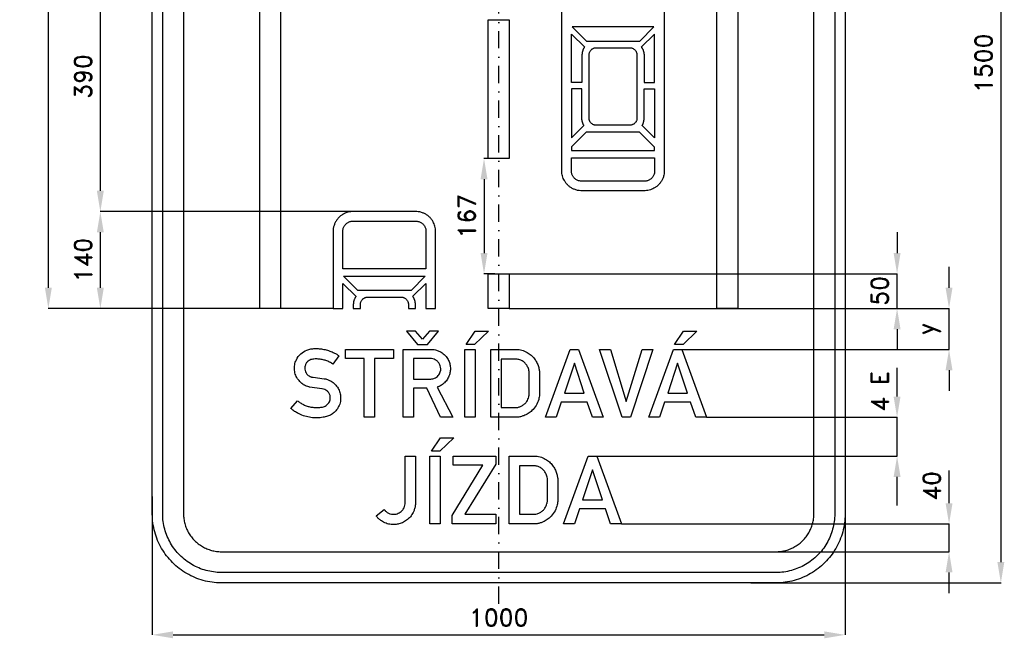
# Model space of a CAD drawing. Header units: millimetres. Extents: x -691 to 730, y -830 to 942.
# Tile 1 of 2: x -691 to 730, y -830 to 63. Entities that reach past the tile are written whole.
import ezdxf

# ---------------------------------------------------------------- set-up
doc = ezdxf.new("R2010")
doc.units = ezdxf.units.MM
doc.header["$LTSCALE"] = 5
doc.linetypes.add('ČERCHOVANÁX2', pattern=[2, 1, -0.5, 0, -0.5])
doc.layers.add('Kóty', color=2, linetype='Continuous')
doc.layers.add('Značka', color=7, linetype='Continuous')
doc.styles.get("Standard").update_dxf_attribs({"font": 'romand.shx', "height": 25})
doc.dimstyles.get("Standard").update_dxf_attribs({"dimtxt": 25, "dimasz": 30, "dimexe": 0.18, "dimexo": 0.0625, "dimgap": 12.5, "dimtad": 1, "dimdec": 0, "dimzin": 0, "dimdsep": 46, "dimtxsty": 'Standard', "dimcen": 0.09, "dimadec": 0, "dimazin": 0, "dimtfac": 1, "dimtdec": 0, "dimtofl": 0, "dimtmove": 0, "dimatfit": 3, "dimfxl": 1, "dimtolj": 1, "dimtzin": 0, "dimarcsym": 0})

# ---------------------------------------------------------------- blocks, each defined once
blk = doc.blocks.new('*D0')
at = {"layer": 'Defpoints', "color": 0, "transparency": 16777216}
for p in [(-500, -625.3), (500, -631.7), (500, -825)]:
    blk.add_point(p, dxfattribs=at)
at = {"layer": 'Kóty', "color": 0, "lineweight": -2, "transparency": 16777216}
for p, q in [((-500, -625.4), (-500, -825.2)), ((500, -631.8), (500, -825.2)), ((-470, -825), (470, -825))]:
    blk.add_line(p, q, dxfattribs=at)
at = {"layer": 'Kóty', "color": 0, "transparency": 16777216}
for points in [[(-470, -820), (-470, -830), (-500, -825)], [(470, -820), (470, -830), (500, -825)]]:
    blk.add_solid(points, dxfattribs=at)
at = {"layer": 'Kóty', "color": 0, "transparency": 16777216, "insert": (0, -800), "char_height": 25, "attachment_point": 5}
blk.add_mtext('\\A1;1000', dxfattribs=at)
blk = doc.blocks.new('*D2')
at = {"layer": 'Defpoints', "color": 0, "transparency": 16777216}
for p in [(-650, 646), (-345, 646), (-345, -354)]:
    blk.add_point(p, dxfattribs=at)
at = {"layer": 'Kóty', "color": 0, "lineweight": -2, "transparency": 16777216}
for p, q in [((-345.0625, 646), (-650.18, 646)), ((-650, -324), (-650, 616)), ((-345.0625, -354), (-650.18, -354))]:
    blk.add_line(p, q, dxfattribs=at)
at = {"layer": 'Kóty', "color": 0, "transparency": 16777216}
for points in [[(-655, 616), (-645, 616), (-650, 646)], [(-655, -324), (-645, -324), (-650, -354)]]:
    blk.add_solid(points, dxfattribs=at)
at = {"layer": 'Kóty', "color": 0, "transparency": 16777216, "insert": (-675, 146), "char_height": 25, "attachment_point": 5, "rotation": 90}
blk.add_mtext('\\A1;1000', dxfattribs=at)
blk = doc.blocks.new('*D4')
at = {"layer": 'Defpoints', "color": 0, "transparency": 16777216}
for p in [(-575, -214), (-199.1, -214), (-238.9, -354)]:
    blk.add_point(p, dxfattribs=at)
at = {"layer": 'Kóty', "color": 0, "lineweight": -2, "transparency": 16777216}
for p, q in [((-199.1, -214), (-575.2, -214)), ((-575, -324), (-575, -244)), ((-239, -354), (-575.2, -354))]:
    blk.add_line(p, q, dxfattribs=at)
at = {"layer": 'Kóty', "color": 0, "transparency": 16777216}
for points in [[(-580, -244), (-570, -244), (-575, -214)], [(-580, -324), (-570, -324), (-575, -354)]]:
    blk.add_solid(points, dxfattribs=at)
at = {"layer": 'Kóty', "color": 0, "transparency": 16777216, "insert": (-600, -284), "char_height": 25, "attachment_point": 5, "rotation": 90}
blk.add_mtext('\\A1;140', dxfattribs=at)
blk = doc.blocks.new('*D7')
at = {"layer": 'Defpoints', "color": 0, "transparency": 16777216}
for p in [(345, -354), (264.5, -413), (650, -413)]:
    blk.add_point(p, dxfattribs=at)
at = {"layer": 'Kóty', "color": 0, "lineweight": -2, "transparency": 16777216}
for p, q in [((650, -324), (650, -294)), ((345.1, -354), (650.2, -354)), ((264.6, -413), (650.2, -413)), ((650, -443), (650, -473))]:
    blk.add_line(p, q, dxfattribs=at)
at = {"layer": 'Kóty', "color": 0, "transparency": 16777216}
for points in [[(645, -324), (655, -324), (650, -354)], [(645, -443), (655, -443), (650, -413)]]:
    blk.add_solid(points, dxfattribs=at)
at = {"layer": 'Kóty', "color": 0, "transparency": 16777216, "insert": (620.8, -383.5), "char_height": 25, "attachment_point": 5, "rotation": 90}
blk.add_mtext('\\A1;y', dxfattribs=at)
blk = doc.blocks.new('*D11')
at = {"layer": 'Defpoints', "color": 0, "transparency": 16777216}
for p in [(-5.3, -137.3), (-21.2, -304), (-5.3, -304)]:
    blk.add_point(p, dxfattribs=at)
at = {"layer": 'Kóty', "color": 0, "lineweight": -2, "transparency": 16777216}
for p, q in [((-5.4, -137.3), (-21.4, -137.3)), ((-21.2, -167.3), (-21.2, -274)), ((-5.4, -304), (-21.4, -304))]:
    blk.add_line(p, q, dxfattribs=at)
at = {"layer": 'Kóty', "color": 0, "transparency": 16777216}
for points in [[(-26.2, -167.3), (-16.2, -167.3), (-21.2, -137.3)], [(-26.2, -274), (-16.2, -274), (-21.2, -304)]]:
    blk.add_solid(points, dxfattribs=at)
at = {"layer": 'Kóty', "color": 0, "transparency": 16777216, "insert": (-46.2, -220.7), "char_height": 25, "attachment_point": 5, "rotation": 90}
blk.add_mtext('\\A1;167', dxfattribs=at)
blk = doc.blocks.new('*D13')
at = {"layer": 'Defpoints', "color": 0, "transparency": 16777216}
for p in [(-575, 176), (-199.1, 176), (-199.1, -214)]:
    blk.add_point(p, dxfattribs=at)
at = {"layer": 'Kóty', "color": 0, "lineweight": -2, "transparency": 16777216}
for p, q in [((-199.1, 176), (-575.2, 176)), ((-575, -184), (-575, 146)), ((-199.1, -214), (-575.2, -214))]:
    blk.add_line(p, q, dxfattribs=at)
at = {"layer": 'Kóty', "color": 0, "transparency": 16777216}
for points in [[(-580, 146), (-570, 146), (-575, 176)], [(-580, -184), (-570, -184), (-575, -214)]]:
    blk.add_solid(points, dxfattribs=at)
at = {"layer": 'Kóty', "color": 0, "transparency": 16777216, "insert": (-600, -19), "char_height": 25, "attachment_point": 5, "rotation": 90}
blk.add_mtext('\\A1;390', dxfattribs=at)
blk = doc.blocks.new('*D15')
at = {"layer": 'Defpoints', "color": 0, "transparency": 16777216}
for p in [(345, 750), (364, -750), (724.8, -750)]:
    blk.add_point(p, dxfattribs=at)
at = {"layer": 'Kóty', "color": 0, "lineweight": -2, "transparency": 16777216}
for p, q in [((345.1, 750), (725, 750)), ((724.8, 720), (724.8, -720)), ((364, -750), (725, -750))]:
    blk.add_line(p, q, dxfattribs=at)
at = {"layer": 'Kóty', "color": 0, "transparency": 16777216}
for points in [[(719.8, 720), (729.8, 720), (724.8, 750)], [(719.8, -720), (729.8, -720), (724.8, -750)]]:
    blk.add_solid(points, dxfattribs=at)
at = {"layer": 'Kóty', "color": 0, "transparency": 16777216, "insert": (699.8, 0), "char_height": 25, "attachment_point": 5, "rotation": 90}
blk.add_mtext('\\A1;1500', dxfattribs=at)

msp = doc.modelspace()

# ---------------------------------------------------------------- linework, layer by layer
at = {"layer": 'Kóty'}
for p, q in [((575, -244), (575, -274)), ((15.1, -304), (575.2, -304)), ((15.1, -354), (575.2, -354)), ((575, -384), (575, -414)), ((575, -481), (575, -439.8)), ((300.1, -511), (575.2, -511)), ((141.7, -567), (575.2, -567)), ((650, -635), (650, -587.8)), ((575, -638.2), (575, -597)), ((177.2, -665), (650.2, -665)), ((370.2, -705), (650.2, -705)), ((650, -765), (650, -735))]:
    msp.add_line(p, q, dxfattribs=at)
for points in [[(575.2, -354), (575, -304)], [(650, -413), (650, -354)], [(575, -567), (575, -511)], [(650, -705), (650, -665)]]:
    msp.add_lwpolyline(points, dxfattribs=at)
for points in [[(570, -274), (580, -274), (575, -304)], [(570, -384), (580, -384), (575, -354)], [(570, -481), (580, -481), (575, -511)], [(570, -597), (580, -597), (575, -567)], [(645, -635), (655, -635), (650, -665)], [(645, -735), (655, -735), (650, -705)]]:
    msp.add_solid(points, dxfattribs=at)
at = {"layer": 'Značka', "color": 6, "linetype": 'ČERCHOVANÁX2', "ltscale": 5}
msp.add_lwpolyline([(0, -780), (0, 780)], dxfattribs=at)
at = {"layer": 'Značka', "color": 3}
for points in [[(-400, -750), (-400.4, -750), (-400.8, -750, -0.03218), (-413.7, -749.1, -0.035443), (-426.4, -746.5, -0.036267), (-438.7, -742.3, -0.034421), (-450.2, -736.5, -0.033721), (-461, -729.3, -0.034085), (-470.7, -720.7, -0.034209), (-479.3, -711, -0.034229), (-486.5, -700.2, -0.034044), (-492.3, -688.7, -0.033412), (-496.5, -676.4, -0.034127), (-499.1, -663.7, -0.036745), (-500, -650.8), (-500, -650.4), (-500, -650), (-500, 650)], [(-400, -735), (-400.3, -735), (-400.7, -735, -0.03218), (-411.6, -734.2, -0.035443), (-422.4, -732, -0.036267), (-432.9, -728.5, -0.034421), (-442.7, -723.5, -0.033721), (-451.9, -717.4, -0.034085), (-460.1, -710.1, -0.034209), (-467.4, -701.9, -0.034229), (-473.5, -692.7, -0.034044), (-478.4, -682.9, -0.033412), (-482, -672.4, -0.034127), (-484.3, -661.6, -0.036745), (-485, -650.7), (-485, -650.3), (-485, -650), (-485, 650)], [(-455, 650), (-455, -650), (-455, -650.2), (-455, -650.4, 0.03218), (-454.5, -657.5, 0.035443), (-453.1, -664.5, 0.036267), (-450.8, -671.3, 0.034421), (-447.6, -677.6, 0.033721), (-443.6, -683.6, 0.034085), (-438.9, -688.9, 0.034209), (-433.6, -693.6, 0.034229), (-427.6, -697.6, 0.034044), (-421.3, -700.7, 0.033412), (-414.5, -703.1, 0.034127), (-407.5, -704.5, 0.036745), (-400.4, -705), (-400.2, -705), (-400, -705)], [(500, 650), (500, -650), (500, -650.4), (500, -650.8, -0.03218), (499.1, -663.7, -0.035443), (496.5, -676.4, -0.036267), (492.3, -688.7, -0.034421), (486.5, -700.2, -0.033721), (479.3, -711, -0.034085), (470.7, -720.7, -0.034209), (461, -729.3, -0.034229), (450.2, -736.5, -0.034044), (438.7, -742.3, -0.033412), (426.4, -746.5, -0.034127), (413.7, -749.1, -0.036745), (400.8, -750), (400.4, -750), (400, -750), (-400, -750)], [(-400, -705), (400, -705), (400.2, -705), (400.4, -705, 0.03218), (407.5, -704.5, 0.035443), (414.5, -703.1, 0.036267), (421.3, -700.8, 0.034421), (427.6, -697.6, 0.033721), (433.6, -693.6, 0.034085), (438.9, -688.9, 0.034209), (443.6, -683.6, 0.034229), (447.6, -677.6, 0.034044), (450.7, -671.3, 0.033412), (453.1, -664.5, 0.034127), (454.5, -657.5, 0.036745), (455, -650.4), (455, -650.2), (455, -650), (455, 650)], [(485, 650), (485, -650), (485, -650.3), (485, -650.7, -0.03218), (484.2, -661.6, -0.035443), (482, -672.4, -0.036267), (478.5, -682.9, -0.034421), (473.5, -692.7, -0.033721), (467.4, -701.9, -0.034085), (460.1, -710.1, -0.034209), (451.9, -717.4, -0.034229), (442.7, -723.5, -0.034044), (432.9, -728.4, -0.033412), (422.4, -732, -0.034127), (411.6, -734.3, -0.036745), (400.7, -735), (400.3, -735), (400, -735), (-400, -735)], [(238.9, 117.6), (238.9, -155.6), (238.9, -156.3, -0.004863), (238.9, -157, -0.044003), (238.3, -161.7, -0.046211), (236.8, -166.2, -0.043128), (234.8, -170.2, -0.040583), (232.2, -173.7, -0.039562), (229.2, -176.9, -0.040481), (225.6, -179.5, -0.032762), (222.5, -181.2, -0.03141), (219.2, -182.5, -0.035318), (215.4, -183.5, -0.039642), (211.6, -184, -0.005753), (210.9, -184), (210.2, -184), (119.8, -184), (119.1, -184, -0.004743), (118.4, -184, -0.043033), (113.7, -183.4, -0.045318), (109.1, -181.9, -0.042391), (105.1, -180, -0.040302), (101.5, -177.4, -0.03948), (98.3, -174.4, -0.040834), (95.7, -170.9, -0.033169), (93.9, -167.8, -0.032013), (92.6, -164.5, -0.036066), (91.6, -160.8, -0.040533), (91.1, -157, -0.005891), (91.1, -156.3), (91.1, -155.6), (91.1, 117.6)], [(105, 42), (124.1, 23.5), (124, 23.4), (123.9, 23.2, 0.013343), (123.2, 22.3, 0.014881), (122.6, 21.3, 0.015422), (122.1, 20.3, 0.015274), (121.6, 19.2, 0.016106), (121.2, 18.1, 0.016441), (120.9, 16.9, 0.013583), (120.6, 16, 0.012632), (120.4, 15, 0.014238), (120.3, 13.8, 0.015292), (120.2, 12.7), (120.1, 12.5), (120.1, 12.3), (120.1, -27.8), (105, -27.8), (105, 42)], [(225, 42), (205.8, 23.5), (205.9, 23.4), (206, 23.2, -0.0153), (206.7, 22.3, -0.016507), (207.3, 21.3, -0.016502), (207.8, 20.3, -0.015828), (208.3, 19.2, -0.016143), (208.7, 18.1, -0.015967), (209.1, 16.9, -0.012878), (209.3, 16, -0.011726), (209.5, 15, -0.012919), (209.7, 13.8, -0.01358), (209.8, 12.7), (209.9, 12.5), (209.9, 12.3), (209.9, -27.8), (225, -27.8), (225, 42)], [(140.6, 22.4), (189.4, 22.4), (189.6, 22.4), (189.9, 22.4, -0.044578), (191.6, 22.2, -0.046464), (193.2, 21.6, -0.043311), (194.6, 20.9, -0.0405), (195.9, 20, -0.039431), (197, 18.9, -0.040236), (198, 17.6, -0.032565), (198.6, 16.4, -0.031211), (199.1, 15.2, -0.03513), (199.5, 13.9, -0.039504), (199.6, 12.5), (199.6, 12.2), (199.6, 12), (199.6, -79), (199.6, -79.2), (199.6, -79.5, -0.043012), (199.4, -81.2, -0.045585), (198.9, -82.9, -0.042604), (198.2, -84.3, -0.040519), (197.2, -85.6, -0.039599), (196.1, -86.8, -0.04085), (194.9, -87.7, -0.033095), (193.8, -88.3, -0.031875), (192.6, -88.8, -0.035842), (191.3, -89.2, -0.040277), (189.9, -89.3), (189.6, -89.3), (189.4, -89.3), (140.6, -89.3), (140.4, -89.3), (140.1, -89.3, -0.043732), (138.4, -89.1, -0.045948), (136.8, -88.6, -0.042983), (135.4, -87.9, -0.040581), (134.1, -87, -0.039677), (133, -85.9, -0.040653), (132, -84.6, -0.032962), (131.4, -83.5, -0.03156), (130.9, -82.3, -0.035478), (130.5, -80.9, -0.039615), (130.4, -79.5), (130.4, -79.2), (130.4, -79), (130.4, 12), (130.4, 12.2), (130.4, 12.5, -0.042872), (130.6, 14.2, -0.045057), (131.1, 15.8, -0.042111), (131.8, 17.3, -0.040085), (132.8, 18.6, -0.039282), (133.9, 19.8, -0.040815), (135.1, 20.7, -0.033188), (136.2, 21.4, -0.032197), (137.4, 21.9, -0.036341), (138.7, 22.2, -0.041072), (140.1, 22.4), (140.4, 22.4), (140.6, 22.4)], [(105, -107.6), (122.9, -89.7), (122.9, -89.6), (122.8, -89.5, -0.010003), (122.3, -88.6, -0.011951), (121.9, -87.7, -0.012581), (121.5, -86.8, -0.012946), (121.2, -85.9, -0.013755), (120.9, -84.9, -0.01436), (120.6, -83.9, -0.011853), (120.4, -83.1, -0.01112), (120.3, -82.3, -0.012487), (120.2, -81.4, -0.013426), (120.1, -80.4), (120.1, -80.3), (120.1, -80.1), (120.1, -36.8), (105, -36.8), (105, -107.6)], [(225, -107.6), (207.1, -89.7), (207.1, -89.6), (207.2, -89.5, 0.011164), (207.7, -88.6, 0.012692), (208.1, -87.7, 0.012835), (208.5, -86.8, 0.012703), (208.8, -85.9, 0.013035), (209.1, -84.9, 0.013142), (209.3, -83.9, 0.010586), (209.5, -83.1, 0.009713), (209.7, -82.3, 0.010658), (209.8, -81.4, 0.011208), (209.8, -80.4), (209.9, -80.3), (209.9, -80.1), (209.9, -36.8), (225, -36.8), (225, -107.6)], [(225, -136.5), (225, -155.6), (225, -155.9), (225, -156.3, -0.044082), (224.7, -158.7, -0.046508), (224, -161.1, -0.043372), (222.9, -163.1, -0.04078), (221.6, -165, -0.039668), (220, -166.6, -0.04046), (218.2, -167.9, -0.032667), (216.6, -168.8, -0.031243), (214.8, -169.5, -0.035071), (212.9, -170, -0.03934), (210.9, -170.2), (210.5, -170.2), (210.2, -170.2), (119.8, -170.2), (119.5, -170.2), (119.1, -170.2, -0.04237), (116.6, -169.9, -0.045272), (114.2, -169.2, -0.042464), (112.2, -168.2, -0.040701), (110.3, -166.9, -0.03991), (108.7, -165.3, -0.041225), (107.3, -163.5, -0.03343), (106.4, -161.9, -0.032083), (105.7, -160.2, -0.035999), (105.2, -158.3, -0.040086), (105, -156.3), (105, -155.9), (105, -155.6), (105, -136.5), (225, -136.5)], [(-130.4, -354), (-120.1, -354), (-120.1, -347.7), (-120.1, -347.5), (-120.2, -347.3, 0.012128), (-120.3, -346.2, 0.013525), (-120.5, -345, 0.012627), (-120.7, -344, 0.012696), (-120.9, -343.1, 0.015514), (-121.3, -341.9, 0.016496), (-121.7, -340.8, 0.015947), (-122.2, -339.7, 0.015408), (-122.7, -338.7, 0.015967), (-123.3, -337.7, 0.017158), (-124, -336.8), (-124.1, -336.6), (-124.2, -336.5), (-105, -318), (-105, -354), (-91.1, -354), (-91.1, -242.4), (-91.1, -241.7, 0.004898), (-91.1, -241, 0.036136), (-91.6, -237.2, 0.037618), (-92.6, -233.5, 0.034583), (-93.9, -230.2, 0.03277), (-95.7, -227.1, 0.039577), (-98.3, -223.6, 0.040308), (-101.5, -220.6, 0.040633), (-105.1, -218, 0.039393), (-109.1, -216.1, 0.043644), (-113.7, -214.6, 0.048547), (-118.4, -214, 0.005739), (-119.1, -214), (-119.8, -214), (-210.2, -214), (-210.9, -214, 0.004781), (-211.6, -214, 0.03534), (-215.4, -214.5, 0.036842), (-219.2, -215.5, 0.033925), (-222.5, -216.8, 0.03236), (-225.6, -218.5, 0.03925), (-229.2, -221.1, 0.040414), (-232.2, -224.3, 0.040912), (-234.8, -227.8, 0.04007), (-236.8, -231.8, 0.044511), (-238.3, -236.3, 0.049639), (-238.9, -241, 0.005881), (-238.9, -241.7), (-238.9, -242.4), (-238.9, -354), (-225, -354), (-225, -318), (-205.9, -336.5), (-206, -336.6), (-206.1, -336.8, 0.013343), (-206.8, -337.7, 0.014881), (-207.4, -338.7, 0.015422), (-207.9, -339.7, 0.015274), (-208.4, -340.8, 0.016106), (-208.8, -341.9, 0.016441), (-209.1, -343.1, 0.013583), (-209.4, -344, 0.012632), (-209.6, -345, 0.014238), (-209.7, -346.2, 0.015292), (-209.8, -347.3), (-209.9, -347.5), (-209.9, -347.7), (-209.9, -354), (-199.6, -354), (-199.6, -348), (-199.6, -347.8), (-199.6, -347.5, -0.042872), (-199.4, -345.8, -0.045057), (-198.9, -344.2, -0.042111), (-198.2, -342.7, -0.040085), (-197.2, -341.4, -0.039282), (-196.1, -340.2, -0.040815), (-194.9, -339.3, -0.033188), (-193.8, -338.6, -0.032197), (-192.6, -338.1, -0.036341), (-191.3, -337.8, -0.041072), (-189.9, -337.6), (-189.6, -337.6), (-189.4, -337.6), (-140.6, -337.6), (-140.4, -337.6), (-140.1, -337.6, -0.044578), (-138.4, -337.8, -0.046464), (-136.8, -338.4, -0.043311), (-135.4, -339.1, -0.0405), (-134.1, -340, -0.039431), (-133, -341.1, -0.040236), (-132, -342.4, -0.032565), (-131.4, -343.6, -0.031211), (-130.9, -344.8, -0.03513), (-130.5, -346.1, -0.039504), (-130.4, -347.5), (-130.4, -347.8), (-130.4, -348), (-130.4, -354)], [(-210.2, -227.9), (-119.8, -227.9), (-119.5, -227.9), (-119.1, -227.9, -0.042711), (-116.7, -228.2, -0.045029), (-114.3, -228.9, -0.042207), (-112.2, -229.9, -0.040278), (-110.4, -231.2, -0.039562), (-108.7, -232.8, -0.041009), (-107.3, -234.6, -0.033366), (-106.4, -236.2, -0.032193), (-105.7, -237.9, -0.036264), (-105.2, -239.8, -0.040599), (-105, -241.8), (-105, -242.2), (-105, -242.5), (-105, -296.8), (-225, -296.8), (-225, -242.5), (-225, -242.2), (-225, -241.8, -0.043548), (-224.7, -239.4, -0.046274), (-224, -237, -0.043318), (-223, -235, -0.041), (-221.6, -233.1, -0.040022), (-220, -231.5, -0.040806), (-218.2, -230.2, -0.032981), (-216.6, -229.3, -0.031385), (-214.9, -228.6, -0.035145), (-212.9, -228.1, -0.039005), (-210.9, -227.9), (-210.5, -227.9), (-210.2, -227.9)], [(-290.4, -487), (-289.5, -487.7, 0.007146), (-288.5, -488.5, 0.039105), (-284.1, -491.5, 0.03209), (-279.2, -493.8, 0.032647), (-273.9, -495.6, 0.039896), (-268.5, -496.6, 0.024479), (-264.8, -496.9, 0.014325), (-261.1, -496.9, 0.035313), (-255.6, -496.4, 0.084147), (-250.4, -494.7, 0.055203), (-248, -493.1, 0.056034), (-246, -491.1, 0.057314), (-244.4, -488.7, 0.056922), (-243.5, -485.9, 0.062824), (-243.1, -482.8, 0.064424), (-243.5, -479.7, 0.085854), (-245.2, -475.7, 0.089189), (-248.1, -472.6, 0.071823), (-251.2, -470.8, 0.059294), (-254.6, -469.9), (-255, -469.8), (-255.4, -469.7), (-272.5, -467.5), (-273.2, -467.3), (-273.9, -467.1, -0.017778), (-277.2, -466, -0.032306), (-280.4, -464.6, -0.062182), (-285.2, -461.3, -0.055276), (-289.1, -456.9, -0.068824), (-292.9, -450.3, -0.072897), (-294.7, -442.9, -0.074666), (-294.5, -435.3, -0.072256), (-292.1, -428, -0.094608), (-285.8, -419.5, -0.103596), (-277, -414, -0.055209), (-271.4, -412.4, -0.035098), (-265.5, -411.8, -0.029411), (-259, -412, -0.03064), (-252.5, -412.9, -0.032941), (-245.5, -414.7, -0.029913), (-238.8, -417.4, -0.019581), (-235.4, -419.1, -0.02893), (-232.1, -421.1, -0.005151), (-231.5, -421.6), (-230.9, -422.1), (-239.3, -434.1), (-240.4, -433.4, 0.005151), (-241.5, -432.8, 0.031826), (-246.7, -430.2, 0.03548), (-252.1, -428.3, 0.037911), (-257.7, -427.1, 0.035614), (-263.5, -426.8, 0.056956), (-269.7, -427.4, 0.118691), (-275, -429.9, 0.089578), (-277.8, -432.9, 0.077146), (-279.4, -436.7, 0.050958), (-279.9, -439.2, 0.055003), (-279.8, -441.7, 0.076568), (-278.8, -445.3, 0.070203), (-276.8, -448.5, 0.053208), (-274.9, -450.5, 0.05742), (-272.6, -451.9, 0.030575), (-271.3, -452.5, 0.032971), (-270, -452.9, 0.019623), (-269, -453.1, 0.006516), (-268, -453.2), (-251.8, -455.3), (-251.3, -455.4, -0.005717), (-250.7, -455.5, -0.057684), (-246.2, -456.7, -0.045358), (-241.9, -458.9, -0.062107), (-236.3, -463.3, -0.068459), (-231.9, -468.9, -0.067355), (-229.2, -475.2, -0.064544), (-228.2, -482.1, -0.073538), (-229, -490, -0.075693), (-232, -497.3, -0.065679), (-236.2, -502.7, -0.066685), (-241.5, -506.9, -0.056081), (-247.3, -509.5, -0.03829), (-253.4, -511, -0.042201), (-262.3, -511.9, -0.042475), (-271.1, -511.3, -0.040681), (-279.8, -509.4, -0.036909), (-288, -506.1, -0.028956), (-293.4, -503.3, -0.038943), (-298.3, -499.7, -0.006116), (-299.2, -499), (-300, -498.3), (-290.4, -487)], [(-138, -511), (-138, -413), (-96.7, -413), (-96.2, -413, -0.005426), (-95.6, -413, -0.052876), (-91, -413.7, -0.045257), (-86.5, -415.3, -0.068752), (-80, -419.2, -0.074107), (-74.8, -424.8, -0.062848), (-71.7, -430.3, -0.059662), (-70.1, -436.4, -0.055136), (-69.7, -442.4, -0.05518), (-70.7, -448.3, -0.062308), (-73.2, -454.5, -0.063046), (-77.2, -460, -0.052741), (-81.2, -463.7, -0.055198), (-86, -466.4, -0.011424), (-87.3, -467, -0.003811), (-88.6, -467.5), (-66.2, -511), (-83.8, -511), (-103.8, -469), (-123.1, -469), (-123.1, -511), (-138, -511)], [(-123.1, -426.2), (-123.1, -455.9), (-99, -455.9), (-98.4, -455.9, 0.005988), (-97.8, -455.9, 0.040793), (-95.1, -455.4, 0.049419), (-92.5, -454.5, 0.110772), (-87.4, -450.8, 0.114761), (-84.3, -445.2, 0.085168), (-83.6, -440.8, 0.080084), (-84.4, -436.5, 0.084083), (-86.6, -432.2, 0.081231), (-90, -428.9, 0.067106), (-93.3, -427, 0.082126), (-96.9, -426.3, 0.008052), (-97.3, -426.2), (-97.7, -426.2), (-123.1, -426.2)], [(-11.3, -511), (-11.3, -413), (25, -413, -0.002955), (26.2, -413, -0.008866), (27.3, -413, -0.074826), (35.4, -414.6, -0.064095), (42.7, -418.4, -0.05201), (48.2, -422.6, -0.052248), (52.6, -427.9, -0.0463), (55.7, -433.3, -0.045159), (57.8, -439.2, -0.019266), (58.4, -441.8, -0.018601), (58.8, -444.4), (58.8, -445), (58.9, -445.6), (58.9, -477.4), (58.9, -477.9), (58.9, -478.3, -0.035139), (58.5, -481.8, -0.027883), (57.7, -485.2, -0.067), (53.9, -493.9, -0.07401), (47.9, -501.3, -0.055398), (42.4, -505.6, -0.04934), (36.1, -508.7, -0.035151), (31.5, -510.1, -0.041158), (26.7, -510.9, -0.006182), (25.8, -510.9), (24.9, -511), (-11.3, -511)], [(3.6, -427), (3.6, -496.9), (23.9, -496.9), (24.6, -496.9, 0.009049), (25.3, -496.9, 0.064934), (29.5, -496.1, 0.055474), (33.4, -494.4, 0.060183), (37.3, -491.7, 0.064204), (40.5, -488, 0.046771), (42.2, -485, 0.042303), (43.4, -481.6, 0.021158), (43.7, -480.1, 0.026455), (44, -478.5, 0.006517), (44, -478), (44, -477.5), (44, -446.2), (44, -445.6, 0.005185), (43.9, -445.1, 0.038441), (43.3, -442.1, 0.037922), (42.3, -439.2, 0.064349), (39.7, -434.8, 0.066856), (36.1, -431.1, 0.069128), (31.7, -428.5, 0.078393), (26.7, -427.2, 0.012507), (25.8, -427.1, 0.004175), (24.8, -427), (3.6, -427)], [(-165.1, -644.2, 0.004581), (-164.5, -645, 0.013768), (-164, -645.7, 0.076363), (-160.8, -648.4, 0.06642), (-157, -650.2, 0.070634), (-152.5, -651, 0.073886), (-148, -650.6, 0.100338), (-142.1, -648, 0.102658), (-137.7, -643.4, 0.066793), (-135.9, -639.9, 0.068742), (-135.2, -636.1, 0.008934), (-135.2, -635.4), (-135.1, -634.8), (-135.1, -567), (-120.2, -567), (-120.2, -635.5), (-120.2, -636.2, -0.004494), (-120.3, -636.8, -0.04477), (-121.1, -641.8, -0.041528), (-122.7, -646.6, -0.059801), (-126.4, -653, -0.063624), (-131.5, -658.4, -0.061052), (-137.4, -662.4, -0.057639), (-144, -664.9, -0.045918), (-149.5, -665.8, -0.04875), (-155.1, -665.7, -0.065626), (-162.6, -664, -0.060453), (-169.4, -660.4, -0.038908), (-173, -657.7, -0.047623), (-176.1, -654.4, -0.007725), (-176.6, -653.7), (-177.1, -653), (-165.1, -644.2)], [(15, -665), (15, -567), (51.3, -567, -0.002955), (52.4, -567, -0.008866), (53.6, -567, -0.074826), (61.6, -568.6, -0.064095), (69, -572.4, -0.05201), (74.4, -576.6, -0.052248), (78.8, -581.9, -0.0463), (81.9, -587.3, -0.045159), (84, -593.2, -0.019266), (84.6, -595.8, -0.018601), (85, -598.4), (85.1, -599), (85.1, -599.6), (85.1, -631.4), (85.1, -631.9), (85.1, -632.3, -0.035139), (84.7, -635.8, -0.027883), (83.9, -639.2, -0.067), (80.1, -647.9, -0.07401), (74.1, -655.3, -0.055398), (68.6, -659.6, -0.04934), (62.3, -662.7, -0.035151), (57.7, -664.1, -0.041158), (53, -664.9, -0.006182), (52.1, -664.9), (51.2, -665), (15, -665)], [(29.9, -581), (29.9, -650.9), (50.1, -650.9), (50.8, -650.9, 0.009049), (51.5, -650.9, 0.064934), (55.7, -650.1, 0.055474), (59.6, -648.4, 0.060183), (63.6, -645.7, 0.064204), (66.7, -642, 0.046771), (68.4, -639, 0.042303), (69.6, -635.6, 0.021158), (70, -634.1, 0.026455), (70.2, -632.5, 0.006517), (70.2, -632), (70.3, -631.5), (70.3, -600.2), (70.2, -599.6, 0.005185), (70.2, -599.1, 0.038441), (69.6, -596.1, 0.037922), (68.6, -593.2, 0.064349), (66, -588.8, 0.066856), (62.3, -585.1, 0.069128), (57.9, -582.5, 0.078393), (53, -581.2, 0.012507), (52, -581.1, 0.004175), (51, -581), (29.9, -581)]]:
    msp.add_lwpolyline(points, format="xyb", dxfattribs=at)
for points in [[(-345, -354), (-345, 646), (-315, 646), (-315, -354), (-345, -354)], [(315, -354), (315, 646), (345, 646), (345, -354), (315, -354)], [(-15, -137.3), (-15, 62.7), (15, 62.7), (15, -137.3), (-15, -137.3)], [(203.5, 32.1), (223.8, 52.7), (106.2, 52.7), (126.7, 32.1), (203.5, 32.1)], [(126.1, -99.2), (105, -120.4), (105, -125.9), (225, -125.9), (225, -121), (203.2, -99.2), (126.1, -99.2)], [(-126.5, -327.9), (-203.3, -327.9), (-223.8, -307.3), (-106.2, -307.3), (-126.5, -327.9)], [(-15, -354), (-15, -304), (15, -304), (15, -354), (-15, -354)], [(-117.4, -406), (-102.6, -406), (-86.8, -386.7), (-99.9, -386.7), (-110, -398.1), (-120.1, -386.7), (-133.2, -386.7), (-117.4, -406)], [(-34.1, -386.7), (-14.8, -386.7), (-34.9, -406), (-47.2, -406), (-34.1, -386.7)], [(266.9, -386.7), (286.2, -386.7), (266.1, -406), (253.8, -406), (266.9, -386.7)], [(-194, -511), (-194, -426.2), (-221.2, -426.2), (-221.2, -413), (-151.9, -413), (-151.9, -426.2), (-179.1, -426.2), (-179.1, -511), (-194, -511)], [(-49, -511), (-49, -413), (-34.1, -413), (-34.1, -511), (-49, -511)], [(67.5, -511), (103, -413), (115.4, -413), (150.9, -511), (135.2, -511), (127.8, -489.1), (90.3, -489.1), (83.1, -511), (67.5, -511)], [(178, -511), (145.6, -413), (161.5, -413), (184.2, -488.3), (207, -413), (222.7, -413), (190.3, -511), (178, -511)], [(216.6, -511), (252.1, -413), (264.5, -413), (300, -511), (284.3, -511), (277, -489.1), (239.5, -489.1), (232.3, -511), (216.6, -511)], [(123.5, -476.1), (109.2, -433), (94.8, -476.1), (123.5, -476.1)], [(272.7, -476.1), (258.3, -433), (243.9, -476.1), (272.7, -476.1)], [(-84.1, -540.7), (-64.8, -540.7), (-84.9, -560), (-97.2, -560), (-84.1, -540.7)], [(-99.4, -665), (-99.4, -567), (-84.5, -567), (-84.5, -665), (-99.4, -665)], [(-67.4, -665), (-67.4, -652.7), (-22.7, -580.3), (-65.6, -580.3), (-65.6, -567), (-4.2, -567), (-4.2, -578.5), (-48.9, -650.9), (-4.2, -650.9), (-4.2, -665), (-67.4, -665)], [(93.7, -665), (129.2, -567), (141.6, -567), (177.1, -665), (161.4, -665), (154.1, -643.1), (116.6, -643.1), (109.4, -665), (93.7, -665)], [(149.8, -630.1), (135.4, -587), (121.1, -630.1), (149.8, -630.1)]]:
    msp.add_lwpolyline(points, dxfattribs=at)

# ---------------------------------------------------------------- texts
at = {"layer": 'Kóty', "char_height": 25, "attachment_point": 5, "rotation": 90}
for s, insert in [('\\A1;50', (550, -328.4)), ('\\A1;4 E', (550, -473.6)), ('\\A1;40', (625, -610))]:
    msp.add_mtext(s, dxfattribs=dict(at, insert=insert))

# ---------------------------------------------------------------- dimensions: what is measured, and where the dimension line sits
at = {"layer": 'Kóty'}
for base, p1, p2, picture, middle in [((724.8, -750), (345, 750), (364, -750), '*D15', (699.8, 0)), ((-650, 646), (-345, -354), (-345, 646), '*D2', (-675, 146)), ((-575, 176), (-199.1, -214), (-199.1, 176), '*D13', (-600, -19)), ((-21.2, -304), (-5.3, -137.3), (-5.3, -304), '*D11', (-46.2, -220.7)), ((-575, -214), (-238.9, -354), (-199.1, -214), '*D4', (-600, -284))]:
    dim = msp.add_linear_dim(base=base, p1=p1, p2=p2, angle=90, dimstyle='Standard', dxfattribs=at)
    dim.commit()
    dim.dimension.update_dxf_attribs({"geometry": picture, "text_midpoint": middle})
dim = msp.add_linear_dim(base=(650, -413), p1=(345, -354), p2=(264.5, -413), angle=90, text='y', dimstyle='Standard', dxfattribs=at)
dim.commit()
dim.dimension.update_dxf_attribs({"geometry": '*D7', "text_midpoint": (620.8, -383.5)})
dim = msp.add_linear_dim(base=(500, -825), p1=(-500, -625.3), p2=(500, -631.7), dimstyle='Standard', dxfattribs=at)
dim.commit()
dim.dimension.update_dxf_attribs({"geometry": '*D0', "text_midpoint": (0, -800)})

doc.saveas('drawing.dxf')
